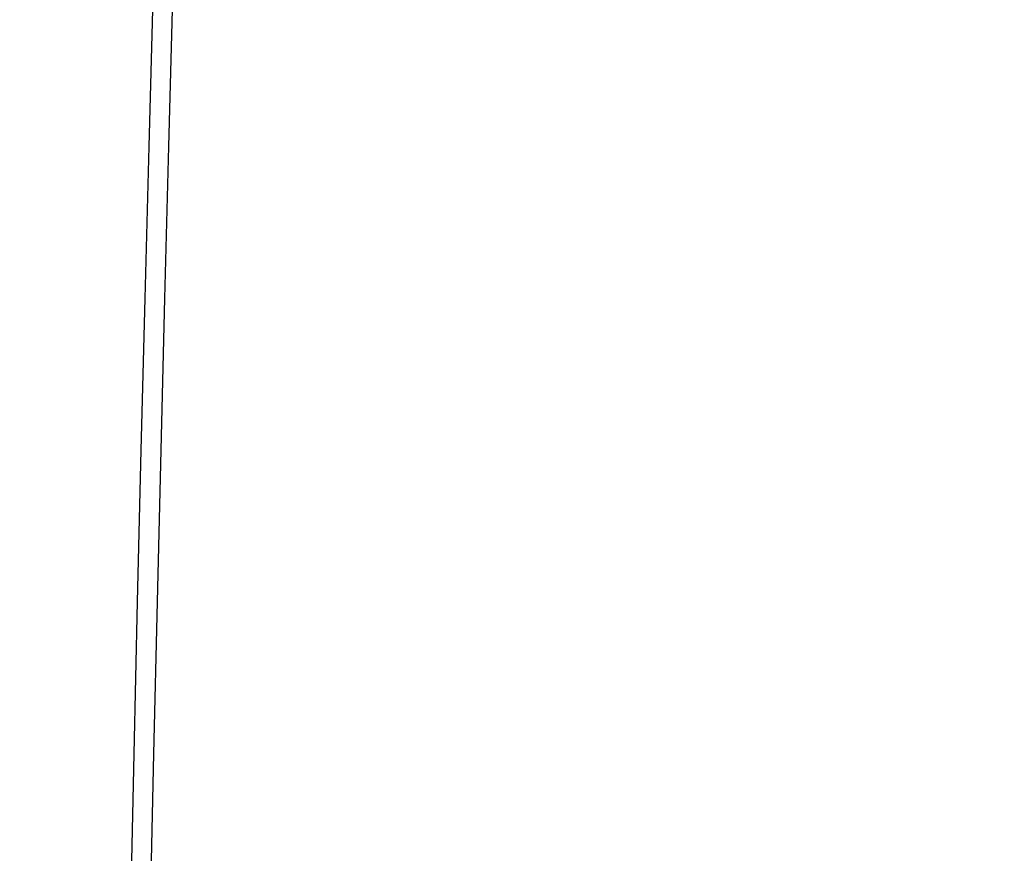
# Model space of a CAD drawing. Header units: millimetres. Extents: x -75 to 75, y 30 to 133.
# Tile 78 of 115: x -71.747 to -71.625, y 61.284 to 61.386. Entities that reach past the tile are written whole.
import ezdxf

# ---------------------------------------------------------------- set-up
doc = ezdxf.new("R2010")
doc.units = ezdxf.units.MM
doc.layers.add('PANTALLA VIDRIO', color=7, linetype='Continuous')

msp = doc.modelspace()

# ---------------------------------------------------------------- linework, layer by layer
at = {"layer": 'PANTALLA VIDRIO'}
for points, knots in [([(-33.92924, 107.5, -147.88981), (-34.00211, 107.17339, -147.88239), (-34.23674, 106.18481, -147.85854), (-34.66284, 104.60353, -147.81553), (-35.16265, 102.72925, -147.7659), (-35.65777, 100.99448, -147.71681), (-36.22804, 99.51255, -147.65959), (-36.75396, 98.40012, -147.60646), (-37.43805, 97.2694, -147.53699), (-38.17382, 96.26712, -147.46231), (-38.94795, 95.33796, -147.38388), (-39.99728, 94.17535, -147.2779), (-41.59712, 92.54446, -147.11677), (-43.82006, 90.50727, -146.89406), (-46.37243, 88.32784, -146.64), (-49.18955, 86.13732, -146.36101), (-52.1597, 84.07443, -146.06833), (-55.36644, 82.15336, -145.75394), (-58.50005, 80.39902, -145.45011), (-61.57813, 78.54694, -145.15623), (-64.18963, 76.60912, -144.91314), (-66.45498, 74.3931, -144.70874), (-68.32734, 72.00115, -144.54702), (-69.92394, 69.17142, -144.41971), (-71.29339, 65.50975, -144.32788), (-71.84272, 61.88623, -144.32368), (-71.6427, 58.6213, -144.39765), (-70.90653, 55.51387, -144.52965), (-69.01689, 51.66301, -144.80167), (-65.40161, 47.27803, -145.28193), (-60.23555, 43.2916, -145.94152), (-54.21057, 40.14126, -146.69333), (-50.04263, 38.54106, -147.20582), (-48.29106, 37.94795, -147.41983)], [4.38153, 4.38153, 4.38153, 4.38153, 5.29589, 7.186722, 9.077554, 11.125955, 12.033554, 13.016787, 14.000019, 15.065188, 16.04842, 17.113589, 19.33269, 22.430606, 25.786683, 29.142759, 32.778508, 36.134584, 39.770333, 43.406082, 47.344811, 50.61104, 54.149455, 57.68787, 61.521154, 67.065906, 69.949178, 73.072722, 78.531996, 84.446209, 91.849995, 99.870764, 105.551137, 105.551137, 105.551137, 105.551137]), ([(-33.92681, 107.5, -152.01066), (-33.99969, 107.17339, -152.01808), (-34.23431, 106.18481, -152.04192), (-34.66042, 104.60353, -152.08494), (-35.16023, 102.72925, -152.13456), (-35.65534, 100.99448, -152.18366), (-36.22561, 99.51255, -152.24087), (-36.75154, 98.40012, -152.29401), (-37.43563, 97.2694, -152.36348), (-38.17139, 96.26712, -152.43816), (-38.94552, 95.33796, -152.51659), (-39.99485, 94.17535, -152.62257), (-41.5947, 92.54446, -152.7837), (-43.81764, 90.50727, -153.00641), (-46.37001, 88.32784, -153.26047), (-49.18713, 86.13732, -153.53946), (-52.15728, 84.07443, -153.83214), (-55.36401, 82.15336, -154.14652), (-58.49762, 80.39902, -154.45036), (-61.5757, 78.54694, -154.74424), (-64.18721, 76.60912, -154.98733), (-66.45256, 74.3931, -155.19173), (-68.32491, 72.00115, -155.35345), (-69.92151, 69.17142, -155.48076), (-71.29096, 65.50975, -155.57258), (-71.84029, 61.88623, -155.57679), (-71.64028, 58.6213, -155.50282), (-70.90411, 55.51387, -155.37082), (-69.01447, 51.66301, -155.09879), (-65.39918, 47.27803, -154.61853), (-60.23312, 43.2916, -153.95895), (-54.21917, 40.14703, -153.20851), (-50.06371, 38.55009, -152.69753), (-48.32437, 37.96007, -152.485)], [4.381529, 4.381529, 4.381529, 4.381529, 5.29589, 7.186722, 9.077554, 11.125955, 12.033554, 13.016787, 14.000019, 15.065188, 16.04842, 17.113589, 19.33269, 22.430606, 25.786683, 29.142759, 32.778508, 36.134584, 39.770333, 43.406082, 47.344811, 50.61104, 54.149455, 57.68787, 61.521154, 67.065906, 69.949178, 73.072722, 78.531996, 84.446209, 91.849995, 99.870764, 105.512503, 105.512503, 105.512503, 105.512503])]:
    msp.add_open_spline(points, degree=3, knots=knots, dxfattribs=at)

doc.saveas('drawing.dxf')
